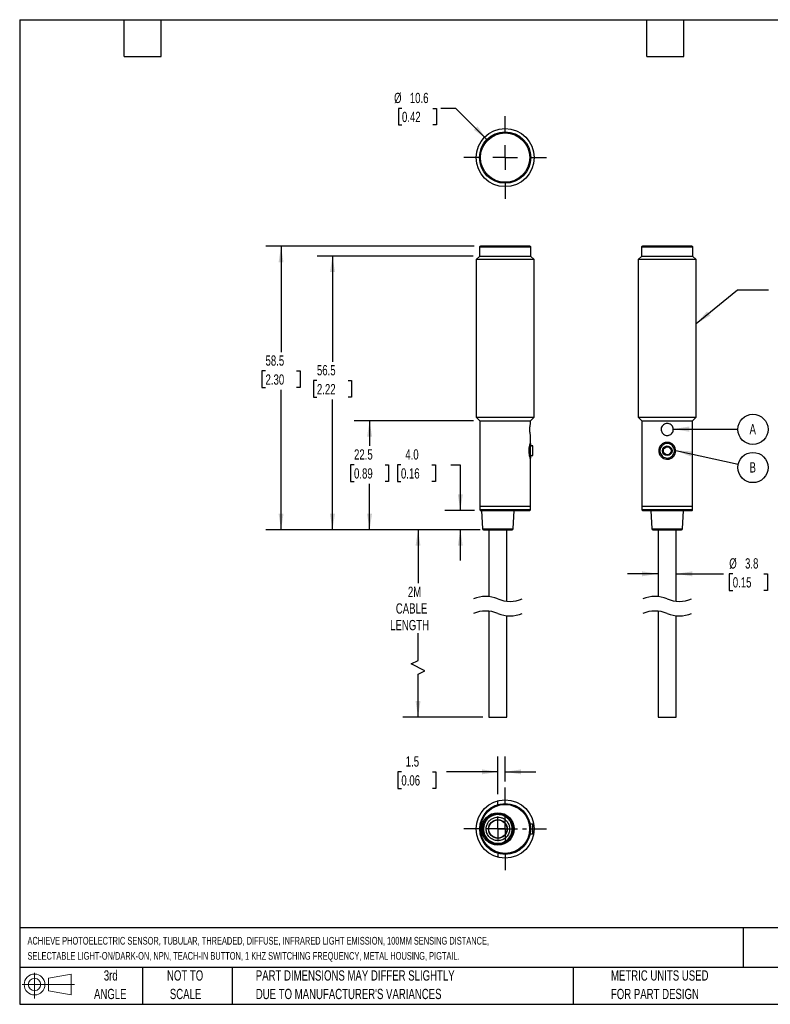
# Model space of a CAD drawing. Header units: millimetres. Extents: x 6 to 273, y 6 to 210.
# Tile 1 of 2: x 6 to 161, y 6 to 210. Entities that reach past the tile are written whole.
import ezdxf

# ---------------------------------------------------------------- set-up
doc = ezdxf.new("R2010")
doc.units = ezdxf.units.MM
doc.linetypes.add('CENTERX2', pattern=[20.32, 12.7, -2.54, 2.54, -2.54])
doc.layers.add('CENTER', color=40, linetype='CENTERX2')
doc.layers.add('DIMENSIONS', color=140, linetype='Continuous', lineweight=25)
doc.layers.add('TEXT', color=140, linetype='Continuous', lineweight=25)
doc.styles.add('SLDTEXTSTYLE0', font='TXT', dxfattribs={"width": 0.7})
doc.dimstyles.new('SLDDIMSTYLE0', dxfattribs={"dimtxt": 2.158008, "dimasz": 3.302, "dimexe": 0, "dimexo": 0.0625, "dimgap": 0.539502, "dimtad": 0, "dimtih": 1, "dimtoh": 1, "dimrnd": 1e-09, "dimzin": 12, "dimdsep": 46, "dimtxsty": 'SLDTEXTSTYLE0', "dimsah": 1, "dimcen": 0.09, "dimadec": 0, "dimazin": 3, "dimtfac": 1, "dimtofl": 0, "dimtmove": 0, "dimatfit": 3, "dimfxl": 0, "dimfrac": 2, "dimtolj": 1, "dimtzin": 12, "dimarcsym": 0})
doc.dimstyles.new('SLDDIMSTYLE1', dxfattribs={"dimtxt": 2.158008, "dimasz": 3.302, "dimexe": 0, "dimexo": 0.0625, "dimgap": 0.539502, "dimtad": 0, "dimtih": 1, "dimtoh": 1, "dimrnd": 1e-09, "dimzin": 4, "dimdsep": 46, "dimtxsty": 'SLDTEXTSTYLE0', "dimsah": 1, "dimcen": 0.09, "dimadec": 0, "dimazin": 1, "dimtfac": 1, "dimtmove": 0, "dimatfit": 0, "dimfxl": 0, "dimfrac": 2, "dimtolj": 1, "dimtzin": 12, "dimarcsym": 0})
doc.dimstyles.new('SLDDIMSTYLE2', dxfattribs={"dimtxt": 2.158008, "dimasz": 3.302, "dimexe": 0, "dimexo": 0.0625, "dimgap": 0.539502, "dimtad": 0, "dimtih": 1, "dimtoh": 1, "dimrnd": 1e-09, "dimzin": 12, "dimdsep": 46, "dimtxsty": 'SLDTEXTSTYLE0', "dimsah": 1, "dimcen": 0.09, "dimadec": 0, "dimazin": 3, "dimtfac": 1, "dimtmove": 0, "dimatfit": 0, "dimfxl": 0, "dimfrac": 2, "dimtolj": 1, "dimtzin": 12, "dimarcsym": 0})
doc.dimstyles.new('SLDDIMSTYLE3', dxfattribs={"dimtxt": 0.18, "dimasz": 3.302, "dimexe": 0, "dimexo": 0.0625, "dimgap": 0, "dimtad": 0, "dimtih": 1, "dimtoh": 1, "dimdec": 0, "dimrnd": 1e-09, "dimzin": 0, "dimdsep": 46, "dimtxsty": 'Standard', "dimsah": 1, "dimcen": 0.09, "dimadec": 0, "dimazin": 0, "dimtfac": 3.302, "dimtdec": 0, "dimtofl": 0, "dimtmove": 0, "dimatfit": 3, "dimfxl": 0, "dimfrac": 2, "dimtolj": 1, "dimtzin": 0, "dimarcsym": 0})
doc.dimstyles.new('SLDDIMSTYLE4', dxfattribs={"dimtxt": 2.158008, "dimasz": 3.302, "dimexe": 0, "dimexo": 0.0625, "dimgap": 0.539502, "dimtad": 0, "dimtih": 1, "dimtoh": 1, "dimrnd": 1e-09, "dimzin": 12, "dimdsep": 46, "dimtxsty": 'SLDTEXTSTYLE0', "dimsah": 1, "dimcen": 0, "dimadec": 0, "dimazin": 3, "dimtfac": 1, "dimtofl": 0, "dimtmove": 0, "dimatfit": 3, "dimfxl": 0, "dimfrac": 2, "dimtolj": 1, "dimtzin": 12, "dimarcsym": 0})

# ---------------------------------------------------------------- blocks, each defined once
blk = doc.blocks.new('Block11')
at = {"color": 7, "linetype": 'Continuous', "lineweight": 18}
for p, q in [((2.59, 5.31), (2.59, 0)), ((5.48, 4.17), (10.18, 5.03)), ((5.48, 1.6), (5.48, 4.17)), ((10.18, 5.03), (10.18, 0.73)), ((0, 2.88), (10.87, 2.88)), ((5.48, 1.6), (10.18, 0.73))]:
    blk.add_line(p, q, dxfattribs=at)
for radius in [2.15, 1.29]:
    blk.add_circle((2.59, 2.88), radius, dxfattribs=at)
blk = doc.blocks.new('Block12')
at = {"color": 7, "linetype": 'Continuous'}
blk.add_blockref('Block11', (0, 0), dxfattribs=at)
blk = doc.blocks.new('_D')
at = {"layer": 'DIMENSIONS'}
for p, q in [((101.43, 104.28), (85.46, 104.28)), ((88.63, 104.28), (88.63, 93.24)), ((88.63, 77.31), (88.63, 82.95)), ((87.22, 76.6), (88.63, 77.31)), ((90.04, 75.19), (87.22, 76.6)), ((88.63, 74.48), (90.04, 75.19)), ((88.63, 65.64), (88.63, 74.48)), ((101.98, 65.64), (85.46, 65.64))]:
    blk.add_line(p, q, dxfattribs=at)
for points in [[(88.63, 104.28), (88.12, 100.98), (89.14, 100.98)], [(88.63, 65.64), (89.14, 68.94), (88.12, 68.94)]]:
    blk.add_solid(points, dxfattribs=at)
at = {"layer": 'DIMENSIONS', "char_height": 2.117, "attachment_point": 1, "style": 'SLDTEXTSTYLE0'}
for s, insert in [('2M', (86.54, 92.53)), ('CABLE', (84.04, 89.1)), ('LENGTH', (82.87, 85.67))]:
    blk.add_mtext(s, dxfattribs=dict(at, insert=insert))
blk = doc.blocks.new('_D_1')
at = {"layer": 'DIMENSIONS'}
for p, q in [((85.1, 117.67), (84.38, 117.67)), ((84.38, 117.67), (84.38, 114.24)), ((91.51, 117.67), (92.24, 117.67)), ((92.24, 117.67), (92.24, 114.24)), ((95.4, 117.67), (97.36, 117.67)), ((97.36, 117.67), (97.36, 108.28)), ((84.38, 114.24), (85.1, 114.24)), ((92.24, 114.24), (91.51, 114.24)), ((100.3, 108.28), (94.19, 108.28)), ((100.89, 104.28), (94.19, 104.28)), ((97.36, 104.28), (97.36, 97.93))]:
    blk.add_line(p, q, dxfattribs=at)
for points in [[(97.36, 108.28), (97.87, 111.58), (96.85, 111.58)], [(97.36, 104.28), (96.85, 100.98), (97.87, 100.98)]]:
    blk.add_solid(points, dxfattribs=at)
at = {"layer": 'DIMENSIONS', "char_height": 2.117, "attachment_point": 1, "style": 'SLDTEXTSTYLE0'}
for s, insert in [('4.0', (86, 120.88)), ('0.16', (85.1, 116.97))]:
    blk.add_mtext(s, dxfattribs=dict(at, insert=insert))
blk = doc.blocks.new('_D_2')
at = {"layer": 'DIMENSIONS'}
for p, q in [((100.1, 126.78), (75.45, 126.78)), ((78.62, 126.78), (78.62, 121.58)), ((75.41, 117.67), (74.69, 117.67)), ((74.69, 117.67), (74.69, 114.24)), ((81.83, 117.67), (82.55, 117.67)), ((82.55, 117.67), (82.55, 114.24)), ((74.69, 114.24), (75.41, 114.24)), ((82.55, 114.24), (81.83, 114.24)), ((78.62, 104.28), (78.62, 113.76)), ((101.43, 104.28), (75.45, 104.28))]:
    blk.add_line(p, q, dxfattribs=at)
for points in [[(78.62, 126.78), (78.11, 123.48), (79.13, 123.48)], [(78.62, 104.28), (79.13, 107.58), (78.11, 107.58)]]:
    blk.add_solid(points, dxfattribs=at)
at = {"layer": 'DIMENSIONS', "char_height": 2.117, "attachment_point": 1, "style": 'SLDTEXTSTYLE0'}
for s, insert in [('22.5', (75.41, 120.88)), ('0.89', (75.41, 116.97))]:
    blk.add_mtext(s, dxfattribs=dict(at, insert=insert))
blk = doc.blocks.new('_D_3')
at = {"layer": 'DIMENSIONS'}
for p, q in [((100.05, 160.78), (67.78, 160.78)), ((70.96, 160.78), (70.96, 138.97)), ((67.75, 135.06), (67.03, 135.06)), ((67.03, 135.06), (67.03, 131.63)), ((74.17, 135.06), (74.89, 135.06)), ((74.89, 135.06), (74.89, 131.63)), ((67.03, 131.63), (67.75, 131.63)), ((70.96, 104.28), (70.96, 131.14)), ((74.89, 131.63), (74.17, 131.63)), ((101.43, 104.28), (67.78, 104.28))]:
    blk.add_line(p, q, dxfattribs=at)
for points in [[(70.96, 160.78), (70.45, 157.48), (71.47, 157.48)], [(70.96, 104.28), (71.47, 107.58), (70.45, 107.58)]]:
    blk.add_solid(points, dxfattribs=at)
at = {"layer": 'DIMENSIONS', "char_height": 2.117, "attachment_point": 1, "style": 'SLDTEXTSTYLE0'}
for s, insert in [('56.5', (67.75, 138.27)), ('2.22', (67.75, 134.36))]:
    blk.add_mtext(s, dxfattribs=dict(at, insert=insert))
blk = doc.blocks.new('_D_4')
at = {"layer": 'DIMENSIONS'}
for p, q in [((100.25, 162.78), (57.16, 162.78)), ((60.34, 162.78), (60.34, 140.97)), ((57.13, 137.05), (56.4, 137.05)), ((56.4, 137.05), (56.4, 133.62)), ((63.54, 137.05), (64.27, 137.05)), ((64.27, 137.05), (64.27, 133.62)), ((56.4, 133.62), (57.13, 133.62)), ((60.34, 104.28), (60.34, 133.14)), ((64.27, 133.62), (63.54, 133.62)), ((100.89, 104.28), (57.16, 104.28))]:
    blk.add_line(p, q, dxfattribs=at)
for points in [[(60.34, 162.78), (59.83, 159.48), (60.84, 159.48)], [(60.34, 104.28), (60.84, 107.58), (59.83, 107.58)]]:
    blk.add_solid(points, dxfattribs=at)
at = {"layer": 'DIMENSIONS', "char_height": 2.117, "attachment_point": 1, "style": 'SLDTEXTSTYLE0'}
for s, insert in [('58.5', (57.13, 140.27)), ('2.30', (57.13, 136.35))]:
    blk.add_mtext(s, dxfattribs=dict(at, insert=insert))
blk = doc.blocks.new('_D_5')
at = {"layer": 'DIMENSIONS'}
for p, q in [((138.22, 95.19), (131.87, 95.19)), ((141.97, 95.19), (151.71, 95.19)), ((153.64, 95.19), (152.92, 95.19)), ((152.92, 95.19), (152.92, 91.76)), ((160.06, 95.19), (160.78, 95.19)), ((160.78, 95.19), (160.78, 91.76)), ((152.92, 91.76), (153.64, 91.76)), ((160.78, 91.76), (160.06, 91.76))]:
    blk.add_line(p, q, dxfattribs=at)
for points in [[(138.22, 95.19), (134.92, 95.7), (134.92, 94.68)], [(141.97, 95.19), (145.27, 94.68), (145.27, 95.7)]]:
    blk.add_solid(points, dxfattribs=at)
at = {"layer": 'DIMENSIONS', "char_height": 2.117, "attachment_point": 1, "style": 'SLDTEXTSTYLE0'}
for s, insert in [('%%c', (152.91, 98.4)), ('3.8', (156.17, 98.4)), ('0.15', (153.64, 94.49))]:
    blk.add_mtext(s, dxfattribs=dict(at, insert=insert))
blk = doc.blocks.new('SW_NOTE_0')
at = {"layer": 'DIMENSIONS', "color": 0}
blk.add_circle((3.12, -0.01), 3.12, dxfattribs=at)
at = {"layer": 'DIMENSIONS', "color": 0, "insert": (3.08, 1.08), "char_height": 2.12, "attachment_point": 2, "style": 'SLDTEXTSTYLE0'}
blk.add_mtext('A', dxfattribs=at)
blk = doc.blocks.new('SW_NOTE_0_1')
at = {"layer": 'DIMENSIONS', "color": 0}
blk.add_circle((3.05, -0.67), 3.12, dxfattribs=at)
at = {"layer": 'DIMENSIONS', "color": 0, "insert": (3.01, 0.42), "char_height": 2.12, "attachment_point": 2, "style": 'SLDTEXTSTYLE0'}
blk.add_mtext('B', dxfattribs=at)
blk = doc.blocks.new('_D_6')
at = {"layer": 'DIMENSIONS'}
for p, q in [((85.31, 191.25), (84.58, 191.25)), ((84.58, 191.25), (84.58, 187.82)), ((91.72, 191.25), (92.44, 191.25)), ((92.44, 191.25), (92.44, 187.82)), ((96.47, 191.25), (93.35, 191.25)), ((102.87, 184.84), (96.47, 191.25)), ((84.58, 187.82), (85.31, 187.82)), ((92.44, 187.82), (91.72, 187.82))]:
    blk.add_line(p, q, dxfattribs=at)
blk.add_solid([(102.87, 184.84), (100.9, 187.53), (100.18, 186.81)], dxfattribs=at)
at = {"layer": 'DIMENSIONS', "char_height": 2.117, "attachment_point": 1, "style": 'SLDTEXTSTYLE0'}
for s, insert in [('%%c', (83.68, 194.46)), ('10.6', (86.93, 194.46)), ('0.42', (85.31, 190.54))]:
    blk.add_mtext(s, dxfattribs=dict(at, insert=insert))
blk = doc.blocks.new('SW_CENTERMARKSYMBOL_0')
at = {"layer": 'CENTER', "color": 0}
for p, q in [((0, 5.08), (0, 8.54)), ((0, 0), (0, 2.54)), ((-5.08, 0), (-8.54, 0)), ((0, 0), (-2.54, 0)), ((0, 0), (0, -2.54)), ((0, 0), (2.54, 0)), ((5.08, 0), (8.54, 0)), ((0, -5.08), (0, -8.54))]:
    blk.add_line(p, q, dxfattribs=at)
blk = doc.blocks.new('_D_7')
at = {"layer": 'DIMENSIONS'}
for p, q in [((105.12, 49.7), (105.12, 57.49)), ((106.62, 52.35), (106.62, 57.49)), ((85.19, 54.32), (84.47, 54.32)), ((84.47, 54.32), (84.47, 50.89)), ((91.61, 54.32), (92.33, 54.32)), ((92.33, 54.32), (92.33, 50.89)), ((105.12, 54.32), (94.53, 54.32)), ((106.62, 54.32), (112.97, 54.32)), ((84.47, 50.89), (85.19, 50.89)), ((92.33, 50.89), (91.61, 50.89))]:
    blk.add_line(p, q, dxfattribs=at)
for points in [[(105.12, 54.32), (101.82, 54.83), (101.82, 53.81)], [(106.62, 54.32), (109.92, 53.81), (109.92, 54.83)]]:
    blk.add_solid(points, dxfattribs=at)
at = {"layer": 'DIMENSIONS', "char_height": 2.117, "attachment_point": 1, "style": 'SLDTEXTSTYLE0'}
for s, insert in [('1.5', (86.09, 57.53)), ('0.06', (85.19, 53.62))]:
    blk.add_mtext(s, dxfattribs=dict(at, insert=insert))
blk = doc.blocks.new('SW_CENTERMARKSYMBOL_1')
at = {"layer": 'CENTER', "color": 0}
for p, q in [((0, 5.08), (0, 5.89)), ((0, 0), (0, 2.54)), ((-5.08, 0), (-5.89, 0)), ((0, 0), (-2.54, 0)), ((0, 0), (0, -2.54)), ((0, 0), (2.54, 0)), ((5.08, 0), (5.89, 0)), ((0, -5.08), (0, -5.89))]:
    blk.add_line(p, q, dxfattribs=at)
blk = doc.blocks.new('SW_CENTERMARKSYMBOL_2')
at = {"layer": 'CENTER', "color": 0}
for p, q in [((0, 5.08), (0, 8.54)), ((0, 0), (0, 2.54)), ((-5.08, 0), (-8.54, 0)), ((0, 0), (-2.54, 0)), ((0, 0), (0, -2.54)), ((0, 0), (2.54, 0)), ((5.08, 0), (8.54, 0)), ((0, -5.08), (0, -8.54))]:
    blk.add_line(p, q, dxfattribs=at)

msp = doc.modelspace()

# ---------------------------------------------------------------- linework, layer by layer
for p, q in [((101.321, 162.578), (101.321, 160.778)), ((104.916, 162.578), (101.321, 162.578)), ((111.721, 162.778), (101.521, 162.778)), ((111.921, 162.578), (104.916, 162.578)), ((111.921, 160.778), (111.921, 162.578)), ((134.795, 162.578), (134.795, 160.778)), ((145.395, 162.578), (134.795, 162.578)), ((145.195, 162.778), (134.995, 162.778)), ((145.395, 160.778), (145.395, 162.578)), ((101.371, 160.778), (100.621, 160.028)), ((101.321, 160.778), (104.916, 160.778)), ((104.916, 160.778), (111.921, 160.778)), ((112.621, 160.028), (111.871, 160.778)), ((134.845, 160.778), (134.095, 160.028)), ((134.795, 160.778), (145.395, 160.778)), ((146.095, 160.028), (145.345, 160.778)), ((100.621, 160.028), (100.621, 127.528)), ((112.621, 160.028), (100.621, 160.028)), ((112.621, 127.528), (112.621, 160.028)), ((134.095, 160.028), (134.095, 127.528)), ((146.095, 160.028), (134.095, 160.028)), ((146.095, 127.528), (146.095, 160.028)), ((100.621, 127.528), (101.371, 126.778)), ((100.621, 127.528), (112.621, 127.528)), ((101.371, 126.778), (101.371, 109.178)), ((101.371, 126.778), (111.871, 126.778)), ((111.871, 126.778), (112.621, 127.528)), ((111.871, 126.227), (111.871, 126.778)), ((134.095, 127.528), (134.845, 126.778)), ((134.095, 127.528), (146.095, 127.528)), ((134.845, 126.778), (134.845, 109.178)), ((134.845, 126.778), (140.095, 126.778)), ((140.095, 126.778), (145.345, 126.778)), ((145.345, 126.778), (146.095, 127.528)), ((145.345, 109.178), (145.345, 126.778)), ((111.921, 122.078), (111.795, 122.078)), ((111.871, 122.312), (111.871, 123.744)), ((111.921, 121.568), (111.921, 122.078)), ((112.321, 121.578), (111.919, 121.578)), ((112.321, 119.752), (112.321, 121.578)), ((111.795, 119.078), (111.921, 119.078)), ((111.871, 109.178), (111.871, 118.847)), ((111.919, 119.578), (112.321, 119.578)), ((111.921, 119.078), (111.921, 119.585)), ((112.321, 119.578), (112.321, 119.752)), ((101.371, 109.178), (101.471, 109.078)), ((101.371, 109.178), (111.871, 109.178)), ((101.371, 109.078), (101.371, 108.478)), ((111.871, 109.078), (101.371, 109.078)), ((101.371, 108.478), (111.871, 108.478)), ((101.571, 108.278), (106.621, 108.278)), ((101.771, 108.278), (101.961, 104.468)), ((106.621, 108.278), (111.671, 108.278)), ((108.28, 104.468), (108.471, 108.278)), ((111.771, 109.078), (111.871, 109.178)), ((111.871, 108.478), (111.871, 109.078)), ((134.845, 109.178), (134.945, 109.078)), ((134.845, 109.178), (145.345, 109.178)), ((134.845, 109.078), (134.845, 108.478)), ((145.345, 109.078), (134.845, 109.078)), ((134.845, 108.478), (145.345, 108.478)), ((135.045, 108.278), (145.145, 108.278)), ((136.745, 108.278), (136.936, 104.468)), ((143.255, 104.468), (143.445, 108.278)), ((145.245, 109.078), (145.345, 109.178)), ((145.345, 108.478), (145.345, 109.078)), ((101.961, 104.468), (108.28, 104.468)), ((103.246, 104.278), (103.246, 90.486)), ((106.996, 89.541), (106.996, 104.278)), ((136.936, 104.468), (140.095, 104.468)), ((137.136, 104.278), (140.095, 104.278)), ((138.22, 104.278), (138.22, 90.486)), ((140.095, 104.468), (143.255, 104.468)), ((140.095, 104.278), (143.055, 104.278)), ((141.97, 89.541), (141.97, 104.278)), ((103.246, 87.486), (103.246, 65.639)), ((138.22, 87.486), (138.22, 65.639)), ((106.996, 65.639), (106.996, 86.541)), ((141.97, 65.639), (141.97, 86.541)), ((103.246, 65.639), (106.996, 65.639)), ((138.22, 65.639), (141.97, 65.639)), ((111.709, 44.039), (111.652, 44.039)), ((112.321, 43.539), (111.828, 43.539)), ((112.321, 43.103), (112.321, 43.539)), ((112.321, 41.539), (112.321, 43.103)), ((111.652, 41.039), (111.709, 41.039)), ((111.827, 41.539), (112.321, 41.539))]:
    msp.add_line(p, q)
at = {"flags": 128}
msp.add_lwpolyline([(102.161, 104.278), (102.174, 104.278), (102.214, 104.278), (102.279, 104.278), (102.334, 104.278), (102.399, 104.278), (102.473, 104.278), (102.557, 104.278), (102.65, 104.278), (102.753, 104.278), (102.8, 104.278), (102.969, 104.278), (103.285, 104.278), (103.598, 104.278), (104.006, 104.278), (104.198, 104.278), (104.406, 104.278), (104.63, 104.278), (104.868, 104.278), (105.121, 104.278), (105.801, 104.278), (106.444, 104.278), (107.017, 104.278), (107.187, 104.278), (107.344, 104.278), (107.489, 104.278), (107.566, 104.278), (107.638, 104.278), (107.706, 104.278), (107.768, 104.278), (107.782, 104.278), (107.849, 104.278), (107.923, 104.278), (107.962, 104.278), (108.005, 104.278), (108.038, 104.278), (108.058, 104.278), (108.077, 104.278), (108.08, 104.278)], dxfattribs=at)
for centre, radius in [((106.621, 181.091), 6), ((106.621, 181.091), 5.3), ((106.621, 181.091), 5.1), ((140.095, 120.578), 1), ((140.095, 120.578), 0.8), ((106.621, 42.539), 6), ((106.621, 42.539), 5.25), ((106.621, 42.539), 5.05), ((105.121, 42.539), 3.35), ((105.121, 42.539), 3.16), ((105.121, 42.539), 1.925), ((105.121, 42.539), 1.875)]:
    msp.add_circle(centre, radius)
for centre, start, end in [((101.521, 162.578), 89.99888, 180.00112), ((111.721, 162.578), 359.99888, 90.00112), ((134.995, 162.578), 89.99888, 180.00112), ((145.195, 162.578), 359.99888, 90.00112), ((101.571, 108.478), 180.00002, 270.00012), ((111.671, 108.478), 269.99988, 359.99998), ((135.045, 108.478), 180.00002, 270.00012), ((145.145, 108.478), 269.99988, 359.99998), ((102.161, 104.478), 182.86251, 269.99988), ((108.08, 104.478), 269.99999, 357.13749), ((137.136, 104.478), 182.86251, 270.00001), ((143.055, 104.478), 269.99999, 357.13749)]:
    msp.add_arc(centre, 0.2, start, end)
for points, knots in [([(111.867, 123.744), (111.866, 123.747), (111.856, 123.788), (111.828, 123.914), (111.784, 124.151), (111.74, 124.48), (111.716, 124.865), (111.723, 125.266), (111.758, 125.637), (111.806, 125.932), (111.845, 126.119), (111.865, 126.205), (111.871, 126.227)], [0, 0, 0, 0, 0.0032885, 0.0511719, 0.1542938, 0.291496, 0.4490921, 0.6153769, 0.7711556, 0.8946417, 0.9731043, 1, 1, 1, 1]), ([(140.26, 123.738), (140.122, 123.733), (139.866, 123.724), (139.489, 123.863), (139.169, 124.104), (138.936, 124.454), (138.828, 124.859), (138.858, 125.282), (139.029, 125.675), (139.318, 125.985), (139.687, 126.183), (140.102, 126.251), (140.522, 126.178), (140.895, 125.969), (141.175, 125.653), (141.335, 125.266), (141.362, 124.845), (141.248, 124.433), (141.003, 124.086), (140.663, 123.832), (140.394, 123.769), (140.26, 123.738)], [0, 0, 0, 0, 0.0524328, 0.0975043, 0.1512408, 0.2036476, 0.2558205, 0.3092567, 0.3634668, 0.4167818, 0.4689983, 0.5214994, 0.5752917, 0.6294049, 0.6823299, 0.7343765, 0.7872112, 0.8413079, 0.8951344, 0.94769, 1, 1, 1, 1]), ([(111.864, 118.847), (111.866, 118.843), (111.885, 118.783), (111.765, 119.153), (111.726, 119.326), (111.616, 119.828), (111.567, 120.328), (111.571, 120.9), (111.628, 121.407), (111.744, 121.903), (111.784, 122.062), (111.883, 122.366), (111.867, 122.316), (111.866, 122.312)], [0, 0, 0, 0, 0.003201, 0.0500124, 0.1486402, 0.2788087, 0.4269905, 0.5884158, 0.746625, 0.874997, 0.9596926, 0.9965407, 1, 1, 1, 1]), ([(111.706, 120.727), (111.714, 120.874), (111.73, 121.165), (111.793, 121.555), (111.859, 121.85), (111.9, 122.003), (111.915, 122.056), (111.915, 122.057)], [0, 0, 0, 0, 0.3285979, 0.6475877, 0.8764262, 0.9984711, 1, 1, 1, 1]), ([(140.485, 118.872), (140.297, 118.847), (139.91, 118.796), (139.333, 118.966), (138.846, 119.306), (138.506, 119.776), (138.333, 120.323), (138.343, 120.91), (138.551, 121.471), (138.931, 121.926), (139.424, 122.226), (139.987, 122.356), (140.575, 122.296), (141.117, 122.04), (141.535, 121.626), (141.793, 121.113), (141.877, 120.541), (141.768, 119.955), (141.467, 119.442), (141.025, 119.049), (140.664, 118.93), (140.485, 118.872)], [0, 0, 0, 0, 0.0515812, 0.1060783, 0.1601753, 0.2116746, 0.262185, 0.3149363, 0.3696827, 0.4230525, 0.4741871, 0.5252707, 0.5786623, 0.6333867, 0.6862317, 0.7368275, 0.7881595, 0.84227, 0.8966826, 0.948792, 1, 1, 1, 1]), ([(138.634, 120.239), (138.612, 120.402), (138.57, 120.717), (138.701, 121.195), (138.968, 121.609), (139.365, 121.918), (139.836, 122.082), (140.341, 122.086), (140.827, 121.92), (141.227, 121.605), (141.497, 121.184), (141.618, 120.7), (141.576, 120.194), (141.365, 119.726), (141.015, 119.358), (140.573, 119.127), (140.078, 119.05), (139.574, 119.14), (139.131, 119.394), (138.79, 119.772), (138.686, 120.084), (138.634, 120.239)], [0, 0, 0, 0, 0.05205, 0.1007444, 0.1547792, 0.2070669, 0.2586077, 0.3114501, 0.3658177, 0.4194978, 0.4713099, 0.5228834, 0.576301, 0.6307264, 0.6838221, 0.7354453, 0.7875027, 0.8413636, 0.8956527, 0.9482451, 1, 1, 1, 1]), ([(111.92, 119.079), (111.92, 119.079), (111.929, 119.048), (111.859, 119.298), (111.835, 119.414), (111.752, 119.83), (111.707, 120.246), (111.706, 120.562), (111.706, 120.727)], [0, 0, 0, 0, 0.0011412, 0.0564499, 0.2116004, 0.4379139, 0.7082977, 1, 1, 1, 1]), ([(111.919, 119.585), (111.92, 119.583), (111.925, 119.554), (111.891, 119.741), (111.878, 119.833), (111.842, 120.12), (111.825, 120.407), (111.825, 120.737), (111.841, 121.028), (111.878, 121.32), (111.891, 121.414), (111.925, 121.601), (111.919, 121.571), (111.919, 121.568)], [0, 0, 0, 0, 0.0031008, 0.0407694, 0.1308332, 0.2602319, 0.4142174, 0.5791942, 0.7375571, 0.8687318, 0.9577684, 0.9965564, 1, 1, 1, 1]), ([(108.08, 42.539), (108.08, 42.154), (107.926, 41.376), (107.268, 40.392), (106.283, 39.733), (105.121, 39.502), (103.959, 39.733), (102.973, 40.392), (102.315, 41.376), (102.133, 42.295), (102.181, 42.959), (102.259, 43.32), (102.361, 43.621), (102.469, 43.865), (102.599, 44.098), (102.843, 44.454), (103.536, 45.173), (104.658, 45.562), (105.669, 45.465), (106.2, 45.314), (106.693, 45.067), (107.132, 44.734), (107.439, 44.395), (107.642, 44.097), (107.772, 43.865), (107.88, 43.622), (107.982, 43.321), (108.046, 43.028), (108.073, 42.776), (108.08, 42.636), (108.08, 42.566), (108.08, 42.539)], [0, 0, 0, 0, 0.0624488, 0.1248977, 0.1873465, 0.2497954, 0.3122442, 0.3746931, 0.4371419, 0.4995907, 0.5222825, 0.5449742, 0.5593552, 0.5737354, 0.5881364, 0.6025312, 0.6437191, 0.7488379, 0.7784787, 0.8081201, 0.8377617, 0.8674031, 0.8970439, 0.911425, 0.9258049, 0.9401392, 0.9545992, 0.9772823, 0.9886092, 0.9956125, 1, 1, 1, 1]), ([(107.546, 42.539), (107.546, 42.798), (107.462, 43.319), (107.174, 43.866), (106.894, 44.2), (106.703, 44.384), (106.492, 44.545), (106.171, 44.739), (105.715, 44.916), (105.137, 44.986), (104.577, 44.923), (104, 44.722), (103.541, 44.409), (103.223, 44.061), (103.026, 43.777), (102.871, 43.469), (102.775, 43.176), (102.712, 42.866), (102.67, 42.354), (102.822, 41.586), (103.361, 40.78), (104.168, 40.24), (104.964, 40.083), (105.597, 40.146), (105.959, 40.255), (106.303, 40.413), (106.67, 40.644), (107.138, 41.123), (107.42, 41.687), (107.517, 42.139), (107.542, 42.367), (107.546, 42.482), (107.546, 42.539)], [0, 0, 0, 0, 0.0511552, 0.1023104, 0.1197525, 0.1371965, 0.1545469, 0.1721179, 0.2111384, 0.2501589, 0.2858858, 0.3216127, 0.3698929, 0.3938301, 0.4143152, 0.4380354, 0.4617546, 0.474937, 0.5005481, 0.5628534, 0.6251614, 0.6874694, 0.7497747, 0.7811245, 0.8124747, 0.8238875, 0.8558315, 0.8975785, 0.9547066, 0.9773349, 0.9886358, 1, 1, 1, 1]), ([(111.709, 41.055), (111.71, 41.058), (111.712, 41.065), (111.77, 41.274), (111.845, 41.618), (111.906, 42.06), (111.929, 42.557), (111.903, 43.061), (111.837, 43.507), (111.763, 43.833), (111.71, 44.019), (111.709, 44.021), (111.709, 44.022)], [0, 0, 0, 0, 0.0798328, 0.1887548, 0.2954679, 0.3988702, 0.5025466, 0.6098428, 0.7186542, 0.8243434, 0.9278542, 1, 1, 1, 1])]:
    msp.add_open_spline(points, degree=3, knots=knots)
at = {"layer": 'DIMENSIONS', "color": 140}
for centre, start, end in [((102.596, 83.953), 67.38014, 112.61986), ((107.646, 96.073), 247.38014, 292.61986), ((137.57, 83.953), 67.38014, 112.61986), ((142.62, 96.073), 247.38014, 292.61986), ((102.596, 80.953), 67.38014, 112.61986), ((137.57, 80.953), 67.38014, 112.61986), ((107.646, 93.073), 247.38014, 292.61986), ((142.62, 93.073), 247.38014, 292.61986)]:
    msp.add_arc(centre, 6.565, start, end, dxfattribs=at)
at = {"layer": 'TEXT'}
for p, q in [((6.35, 209.55), (273.05, 209.55)), ((6.35, 209.55), (6.35, 6.35)), ((27.94, 201.93), (27.94, 209.55)), ((35.56, 201.93), (35.56, 209.55)), ((135.89, 201.93), (135.89, 209.55)), ((143.51, 201.93), (143.51, 209.55)), ((27.94, 201.93), (35.56, 201.93)), ((135.89, 201.93), (143.51, 201.93)), ((273.05, 22.126), (6.35, 22.126)), ((155.759, 22.126), (155.759, 13.97)), ((273.05, 13.97), (6.35, 13.97)), ((31.75, 13.97), (31.75, 6.35)), ((50.212, 13.97), (50.212, 6.35)), ((120.646, 13.97), (120.646, 6.35)), ((6.35, 6.35), (273.05, 6.35))]:
    msp.add_line(p, q, dxfattribs=at)

# ---------------------------------------------------------------- block references
at = {"layer": 'CENTER'}
for name, p in [('SW_CENTERMARKSYMBOL_0', (106.621, 181.091)), ('SW_CENTERMARKSYMBOL_2', (106.621, 42.539)), ('SW_CENTERMARKSYMBOL_1', (105.121, 42.539))]:
    msp.add_blockref(name, p, dxfattribs=at)
at = {"layer": 'DIMENSIONS'}
for name, p in [('SW_NOTE_0', (154.679, 125.015)), ('SW_NOTE_0_1', (154.752, 117.797))]:
    msp.add_blockref(name, p, dxfattribs=at)
at = {"layer": 'TEXT'}
msp.add_blockref('Block12', (6.838, 7.554), dxfattribs=at)

# ---------------------------------------------------------------- texts
at = {"layer": 'TEXT', "style": 'SLDTEXTSTYLE0'}
for s, insert, char_height, attachment_point in [('ACHIEVE PHOTOELECTRIC SENSOR, TUBULAR, THREADED, DIFFUSE, INFRARED LIGHT EMISSION, 100MM SENSING DISTANCE,', (7.966, 20.26), 1.5875, 1), ('SELECTABLE LIGHT-ON/DARK-ON, NPN, TEACH-IN BUTTON, 1 KHZ SWITCHING FREQUENCY, METAL HOUSING, PIGTAIL.', (7.966, 17.143), 1.5875, 1), ('3rd', (25.162, 13.364), 2.1167, 2), ('NOT TO', (40.516, 13.364), 2.1167, 2), ('PART DIMENSIONS MAY DIFFER SLIGHTLY', (55.119, 13.364), 2.11667, 1), ('METRIC UNITS USED', (128.478, 13.364), 2.11667, 1), ('ANGLE', (25.065, 9.542), 2.1167, 2), ('SCALE', (40.612, 9.542), 2.1167, 2), ("DUE TO MANUFACTURER'S VARIANCES", (55.119, 9.542), 2.11667, 1), ('FOR PART DESIGN', (128.478, 9.542), 2.11667, 1)]:
    msp.add_mtext(s, dxfattribs=dict(at, insert=insert, char_height=char_height, attachment_point=attachment_point))

# ---------------------------------------------------------------- dimensions: what is measured, and where the dimension line sits
at = {"layer": 'DIMENSIONS'}
dim = msp.add_diameter_dim_2p(p1=(110.368, 177.344), p2=(102.873, 184.839), dimstyle='SLDDIMSTYLE4', dxfattribs=at)
dim.commit()
dim.dimension.update_dxf_attribs({"geometry": '_D_6', "text_midpoint": (88.511, 191.246), "dimtype": 163})
for base, p1, p2, dimstyle, picture, middle in [((60.336, 162.778), (102.161, 104.278), (101.521, 162.778), 'SLDDIMSTYLE0', '_D_4', (60.336, 137.054)), ((70.959, 160.778), (102.696, 104.278), (101.321, 160.778), 'SLDDIMSTYLE0', '_D_3', (70.959, 135.057)), ((78.621, 126.778), (102.696, 104.278), (101.371, 126.778), 'SLDDIMSTYLE0', '_D_2', (78.621, 117.671)), ((97.362, 108.278), (102.161, 104.278), (101.571, 108.278), 'SLDDIMSTYLE1', '_D_1', (97.362, 117.671))]:
    dim = msp.add_linear_dim(base=base, p1=p1, p2=p2, angle=90, dimstyle=dimstyle, dxfattribs=at)
    dim.commit()
    dim.dimension.update_dxf_attribs({"geometry": picture, "text_midpoint": middle, "dimtype": 160})
dim = msp.add_linear_dim(base=(141.97, 95.187), p1=(138.22, 108.278), p2=(141.97, 108.278), text='%%c<>', dimstyle='SLDDIMSTYLE2', dxfattribs=at)
dim.commit()
dim.dimension.update_dxf_attribs({"geometry": '_D_5', "text_midpoint": (156.851, 95.187), "dimtype": 160})
dim = msp.add_linear_dim(base=(88.632, 104.278), p1=(103.246, 65.639), p2=(102.696, 104.278), angle=90, text='2M\\PCABLE\\PLENGTH', dimstyle='SLDDIMSTYLE0', dxfattribs=at)
dim.commit()
dim.dimension.update_dxf_attribs({"geometry": '_D', "text_midpoint": (88.632, 88.091), "dimtype": 160})
dim = msp.add_linear_dim(base=(105.121, 54.318), p1=(106.621, 51.079), p2=(105.121, 48.429), dimstyle='SLDDIMSTYLE2', dxfattribs=at)
dim.commit()
dim.dimension.update_dxf_attribs({"geometry": '_D_7', "text_midpoint": (88.4, 54.318), "dimtype": 160})

# ---------------------------------------------------------------- leaders
for points in [[(146.095, 146.823), (154.644, 153.811), (160.994, 153.811)], [(141.343, 125.059), (154.679, 125.015)], [(141.844, 120.65), (154.752, 117.797)]]:
    msp.add_leader(points, dimstyle='SLDDIMSTYLE3', dxfattribs=at)

doc.saveas('drawing.dxf')
